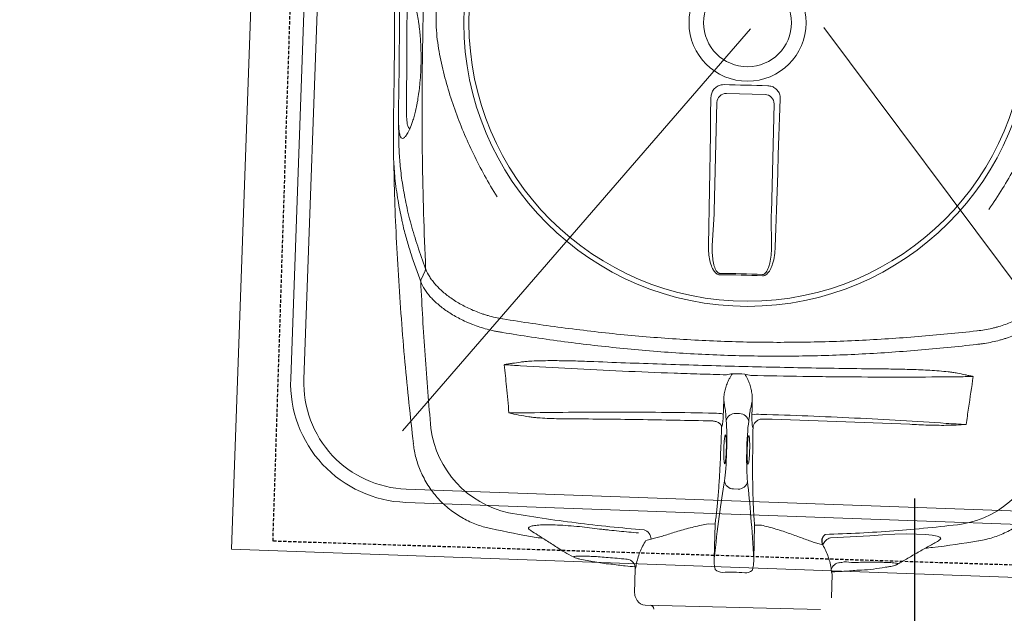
# Model space of a CAD drawing. Header units: millimetres. Extents: x 297264 to 416219, y -77299 to -23696.
# Tile 49 of 187: x 304484 to 304855, y -26609 to -26385. Entities that reach past the tile are written whole.
import ezdxf

# ---------------------------------------------------------------- set-up
doc = ezdxf.new("R2010")
doc.units = ezdxf.units.MM
doc.header["$LTSCALE"] = 2.5
doc.linetypes.add('11aa1PB-bd$0$11aa1PB-af$0$TRATTEGGIATA', pattern=[0.75, 0.5, -0.25])
for name, color, linetype, lineweight in [('CKD Equipments', 252, 'Continuous', 0), ('ELEVATION 4', 157, 'Continuous', 9), ('HATCH LIGHT', 250, 'Continuous', 0), ('K Equipment', 30, 'Continuous', 9)]:
    doc.layers.add(name, color=color, linetype=linetype, lineweight=lineweight)
doc.layers.add('FAINTEQUIP', color=253, linetype='Continuous')
doc.layers.add('TEXT50', color=7, linetype='Continuous')
doc.styles.get("Standard").update_dxf_attribs({"font": 'GOTHIC.TTF'})
doc.dimstyles.new('AJKD_30', dxfattribs={"dimscale": 30, "dimtxt": 2, "dimasz": 1, "dimexe": 0.8, "dimexo": 0.8, "dimgap": 0.5, "dimtad": 1, "dimdec": 0, "dimzin": 0, "dimdsep": 46, "dimtxsty": 'Standard', "dimblk": 'ARCHTICK', "dimcen": 0.125, "dimclrd": 251, "dimclre": 251, "dimclrt": 42, "dimadec": 0, "dimazin": 0, "dimtfac": 1, "dimtdec": 0, "dimtix": 1, "dimtmove": 0, "dimatfit": 3, "dimfxl": 1, "dimtolj": 1, "dimtzin": 0, "dimarcsym": 1})

# ---------------------------------------------------------------- blocks, each defined once
blk = doc.blocks.new('H-WASH')
at = {"layer": 'CKD Equipments', "color": 4}
for p, q in [((-20, 0), (-20, -40)), ((1.603, -19.539), (14.288, -35.313)), ((-1.154, -19.688), (-13.719, -35.313)), ((-20, -40), (20, -40))]:
    blk.add_line(p, q, dxfattribs=at)
for points in [[(-13.5, -38), (13.5, -38, 0.414214), (18, -33.5), (18, -16.5, 0.414214), (13.5, -12), (-13.5, -12, 0.414214), (-18, -16.5), (-18, -33.5, 0.414214)], [(-13.5, -37.5), (13.5, -37.5, 0.414214), (17.5, -33.5), (17.5, -16.5, 0.414214), (13.5, -12.5), (-13.5, -12.5, 0.414214), (-17.5, -16.5), (-17.5, -33.5, 0.414214)]]:
    blk.add_lwpolyline(points, format="xyb", close=True, dxfattribs=at)
blk = doc.blocks.new('_ArchTick')
at = {"color": 0, "linetype": 'ByBlock', "const_width": 0.15}
blk.add_lwpolyline([(-0.5, -0.5), (0.5, 0.5)], dxfattribs=at)
blk = doc.blocks.new('G$C62143A14')
at = {"linetype": 'Continuous', "lineweight": 0}
for p, q in [((166.18, 199.09), (180.76, 199.25)), ((163.17, 154.51), (162.73, 195.56)), ((184.29, 195.79), (184.73, 154.75)), ((162.89, 141.56), (163.17, 153.37)), ((184.76, 153.6), (185.3, 141.8)), ((263.88, 107.91), (263.87, 107.91)), ((85.06, 105.98), (85.05, 105.99)), ((174.02, 78.58), (175.51, 78.6)), ((169.06, 73.73), (168.91, 73.48)), ((180.74, 73.61), (180.59, 73.86)), ((53.02, 62.85), (53.02, 62.86)), ((170.72, 59.96), (170.71, 59.95)), ((174.2, 50.13), (175.95, 50.15)), ((165.22, 36.62), (167.76, 36.65)), ((167.76, 36.65), (167.91, 23.62)), ((182.67, 36.81), (185.22, 36.83)), ((182.81, 23.78), (182.67, 36.81)), ((226.17, 34.33), (211.46, 33.05)), ((252.18, 33.41), (252.18, 33.41)), ((267.17, 33.94), (267.17, 33.94)), ((83.35, 31.96), (83.35, 31.96)), ((143.85, 30.09), (141.96, 29.54)), ((208.63, 30.26), (206.72, 30.77)), ((232.42, 22.7), (233.43, 22.86)), ((232.63, 22.72), (233.05, 22.8)), ((233.43, 22.86), (233.69, 22.92)), ((237.04, 24.06), (236.98, 23.98)), ((117.32, 21.61), (117.06, 21.67)), ((117.32, 21.61), (120.74, 21.13)), ((135.1, 22.21), (134.69, 22.24)), ((138.31, 18.59), (138.41, 9.59)), ((212.61, 10.39), (212.51, 19.39)), ((138.93, 7.79), (139.52, 6.83)), ((208.57, 5.87), (142.54, 5.16))]:
    blk.add_line(p, q, dxfattribs=at)
at = {"linetype": 'Continuous', "lineweight": 0, "flags": 128}
for points in [[(165.21, 202.39), (167.27, 202.41), (169.32, 202.43), (171.38, 202.45), (173.44, 202.47), (175.49, 202.49), (177.55, 202.52), (179.61, 202.54), (181.66, 202.57)], [(161.51, 141.67), (161.39, 148.62), (161.27, 155.58), (161.14, 162.54), (161, 169.51), (160.86, 176.48), (160.72, 183.45), (160.56, 190.43), (160.41, 197.41)], [(186.57, 197.69), (186.57, 190.71), (186.56, 183.73), (186.57, 176.75), (186.58, 169.78), (186.59, 162.81), (186.61, 155.85), (186.64, 148.89), (186.67, 141.94)], [(55.17, 128.13), (54.46, 126.47), (53.76, 124.81)], [(252.17, 33.43), (252.43, 33.58), (252.93, 34.19), (252.63, 34.72), (251.55, 35.13), (249.67, 35.42), (247.1, 35.59), (243.8, 35.62), (239.98, 35.51), (235.58, 35.25), (231.03, 34.86), (226.17, 34.33), (226.17, 34.33), (226.17, 34.33)]]:
    blk.add_lwpolyline(points, dxfattribs=at)
at = {"linetype": 'Continuous', "lineweight": 0}
for radius in [106.93, 105, 22.05, 16.56]:
    blk.add_circle((173.18, 226), radius, dxfattribs=at)
for centre, radius, start, end in [((166.26, 195.57), 3.53, 91.3072, 180.1404), ((180.76, 195.72), 3.53, 1.0921, 89.9252), ((178.06, -227.41), 358.79, 89.3354, 91.8971), ((178.06, -227.34), 358.19, 89.3355, 91.897), ((54.09, 128.97), 1.21, 326.4595, 358.5784), ((267.68, 94.22), 5.1, 162.25, 162.5727), ((166.77, 65.44), 13.03, 78.4354, 93.3892), ((173.91, 75.19), 3.4, 88.0138, 169.0513), ((175.71, 75.21), 3.4, 12.1812, 93.2187), ((183.05, 65.63), 13.01, 87.8393, 102.8138), ((252.96, 76.9), 37.74, 281.6875, 351.5567), ((96.63, 75.22), 37.74, 189.6762, 259.5445), ((174.1, 53.58), 3.45, 188.5333, 271.7692), ((175.98, 53.6), 3.45, 269.4632, 352.6991), ((140.24, 29.98), 3.62, 1.801, 76.4249), ((212.72, 28.94), 4.3, 107.038, 162.1316), ((215.53, 20.35), 3.47, 94.0507, 168.164), ((134.87, 18.77), 3.44, 356.8942, 86.3044), ((171.26, 23.04), 4.5, 231.4199, 269.6002), ((179.47, 23.13), 4.5, 271.6322, 309.8125), ((141.91, 9.63), 3.5, 180.6162, 211.58), ((142.5, 8.66), 3.5, 211.58, 270.6162), ((144.42, 3.78), 1.4, 0.6162, 90.6162)]:
    blk.add_arc(centre, radius, start, end, dxfattribs=at)
for centre, major_axis, ratio, start_param, end_param in [((162.86, 155.12), (0.09, -3.5), 0.086139, 1.045879, 1.394945), ((185.03, 155.36), (-0.02, -3.5), 0.086139, 4.88824, 5.237306), ((169.75, 70.56), (0.11, -10.5), 0.087489, 2.411328, 2.834153), ((174.44, 139.98), (0.89, -82.6), 0.087489, 5.55292, 5.600646), ((173.78, 139.97), (0.89, -82.6), 0.087489, 0.682539, 0.730265), ((179.96, 70.67), (0.11, -10.5), 0.087489, 3.449035, 3.871858), ((169.91, 64.96), (0.15, -14), 0.087489, 0.555229, 2.459054), ((179.92, 65.07), (0.15, -14), 0.087489, 3.824132, 5.727956), ((179.91, -88.67), (1.8, -166.89), 0.087489, 3.696821, 3.973461), ((173.23, -88.74), (1.8, -166.89), 0.087489, 2.309725, 2.586364)]:
    blk.add_ellipse(centre, major_axis=major_axis, ratio=ratio, start_param=start_param, end_param=end_param, dxfattribs=at)
for points, knots in [([(45.6, 147.31), (45.02, 149.63), (44.08, 153.42), (43.14, 158.58), (42.52, 162.49), (42.07, 166.08), (41.78, 169.32), (41.57, 172.51), (41.43, 175.54), (41.32, 178.54), (41.24, 181.43), (41.18, 184.13), (41.11, 187.04), (41.05, 190.57), (40.96, 194.84), (40.86, 199.86), (40.72, 205.12), (40.58, 210.4), (40.42, 215.41), (40.27, 220), (40.12, 224.07), (39.98, 227.69), (39.87, 230.87), (39.8, 233.7), (39.73, 239.01), (39.98, 246.66), (40.84, 255.43), (41.86, 262.6), (42.9, 268.77), (44.25, 275.81), (46, 283.98), (47.78, 291.81), (49.04, 297.24), (49.57, 299.48)], [0, 0, 0, 0, 0.0593635, 0.0971043, 0.1348438, 0.1667324, 0.198607, 0.2201848, 0.2417788, 0.2633349, 0.278122, 0.2929063, 0.3080418, 0.3231723, 0.3441056, 0.3655953, 0.3864814, 0.4080077, 0.4295299, 0.4486306, 0.4683357, 0.4884205, 0.5086324, 0.5289688, 0.5492243, 0.6333183, 0.7152132, 0.756242, 0.7972696, 0.8516973, 0.906117, 0.9611972, 1, 1, 1, 1]), ([(55.29, 128.94), (54.17, 142.82), (53.27, 156.72), (51.87, 184.59), (51.39, 198.55), (50.98, 219.52), (50.9, 226.52), (50.84, 240.51), (50.86, 247.5), (51.08, 268.46), (51.45, 282.4), (52.02, 296.33)], [0, 0, 0, 0, 0.25, 0.25, 0.5, 0.5, 0.625, 0.625, 0.75, 0.75, 1, 1, 1, 1]), ([(265.16, 295.03), (266.9, 292.42), (268.56, 289.8), (271.72, 284.5), (273.22, 281.83), (276.08, 276.42), (277.43, 273.7), (279.98, 268.18), (281.17, 265.39), (283.41, 259.74), (284.44, 256.91), (285.85, 252.62), (286.3, 251.18), (287.14, 248.29), (287.54, 246.84), (288.29, 243.91), (288.64, 242.44), (289.27, 239.47), (289.55, 237.97), (290.02, 234.96), (290.22, 233.44), (290.43, 231.13), (290.49, 230.35), (290.55, 229.19), (290.56, 228.8), (290.59, 228.01), (290.6, 227.62), (290.62, 225.65), (290.56, 224.09), (290.35, 221.02), (290.18, 219.49), (289.77, 216.47), (289.52, 214.97), (288.95, 211.99), (288.63, 210.51), (287.95, 207.58), (287.58, 206.12), (286.8, 203.23), (286.38, 201.79), (285.07, 197.5), (284.11, 194.66), (280.98, 186.21), (278.56, 180.65), (274.42, 172.38), (272.96, 169.66), (269.9, 164.27), (268.3, 161.61), (266.62, 158.98)], [0, 0, 0, 0, 0.0625, 0.0625, 0.125, 0.125, 0.1875, 0.1875, 0.25, 0.25, 0.3125, 0.3125, 0.34375, 0.34375, 0.375, 0.375, 0.40625, 0.40625, 0.4375, 0.4375, 0.46875, 0.46875, 0.484375, 0.484375, 0.492188, 0.492188, 0.5, 0.5, 0.53125, 0.53125, 0.5625, 0.5625, 0.59375, 0.59375, 0.625, 0.625, 0.65625, 0.65625, 0.6875, 0.6875, 0.75, 0.75, 0.875, 0.875, 0.9375, 0.9375, 1, 1, 1, 1]), ([(81.21, 156.98), (79.47, 159.59), (77.81, 162.21), (74.65, 167.51), (73.14, 170.18), (70.29, 175.58), (68.94, 178.31), (66.39, 183.83), (65.2, 186.62), (62.96, 192.26), (61.93, 195.1), (60.52, 199.39), (60.07, 200.83), (59.22, 203.72), (58.82, 205.17), (58.08, 208.1), (57.73, 209.57), (57.1, 212.54), (56.82, 214.04), (56.34, 217.05), (56.15, 218.57), (55.94, 220.88), (55.88, 221.66), (55.82, 222.82), (55.8, 223.21), (55.78, 224), (55.77, 224.39), (55.75, 226.36), (55.8, 227.92), (56.02, 230.99), (56.19, 232.52), (56.6, 235.54), (56.85, 237.04), (57.42, 240.02), (57.73, 241.5), (58.42, 244.43), (58.79, 245.89), (59.57, 248.78), (59.98, 250.22), (61.29, 254.51), (62.26, 257.35), (65.39, 265.8), (67.81, 271.36), (71.95, 279.63), (73.4, 282.35), (76.46, 287.74), (78.07, 290.4), (79.75, 293.03)], [0, 0, 0, 0, 0.0625, 0.0625, 0.125, 0.125, 0.1875, 0.1875, 0.25, 0.25, 0.3125, 0.3125, 0.34375, 0.34375, 0.375, 0.375, 0.40625, 0.40625, 0.4375, 0.4375, 0.46875, 0.46875, 0.484375, 0.484375, 0.492187, 0.492187, 0.5, 0.5, 0.53125, 0.53125, 0.5625, 0.5625, 0.59375, 0.59375, 0.625, 0.625, 0.65625, 0.65625, 0.6875, 0.6875, 0.75, 0.75, 0.875, 0.875, 0.9375, 0.9375, 1, 1, 1, 1]), ([(42.51, 207.1), (42.47, 208.53), (42.43, 209.94), (42.38, 211.68), (42.37, 212.02), (42.35, 212.71), (42.34, 213.05), (42.31, 214.05), (42.29, 214.71), (42.25, 215.99), (42.23, 216.62), (42.2, 217.54), (42.19, 217.85), (42.17, 218.45), (42.16, 218.74), (42.12, 220.18), (42.08, 221.26), (42.04, 222.76), (42.02, 223.24), (41.99, 224.18), (41.98, 224.63), (41.95, 225.92), (41.93, 226.71), (41.91, 228.15), (41.9, 228.82), (41.9, 229.73), (41.9, 230.03), (41.91, 230.59), (41.91, 230.86), (41.94, 232.14), (41.98, 232.98), (42.12, 234.36), (42.22, 234.91), (42.39, 235.55), (42.46, 235.73), (42.56, 235.96), (42.6, 236.03), (42.68, 236.16), (42.72, 236.22), (42.93, 236.46), (43.12, 236.55), (43.54, 236.51), (43.78, 236.38), (44.29, 235.92), (44.57, 235.59), (45.17, 234.68), (45.49, 234.11), (45.93, 233.22), (46.01, 233.03), (46.19, 232.64), (46.28, 232.43), (46.55, 231.79), (46.73, 231.32), (47.11, 230.3), (47.3, 229.74), (47.69, 228.53), (47.89, 227.87), (48.28, 226.45), (48.47, 225.69), (48.86, 224.02), (49.05, 223.12), (49.33, 221.64), (49.42, 221.13), (49.59, 220.08), (49.68, 219.53), (49.84, 218.41), (49.92, 217.83), (50.04, 216.92), (50.07, 216.61), (50.15, 215.99), (50.18, 215.67), (50.35, 214.08), (50.46, 212.76), (50.59, 210.72), (50.63, 210.02), (50.68, 208.96), (50.7, 208.61), (50.72, 207.9), (50.73, 207.54), (50.76, 206.48), (50.77, 205.78), (50.78, 204.72), (50.78, 204.37), (50.78, 203.67), (50.77, 203.32), (50.75, 201.59), (50.71, 200.26), (50.62, 198.67), (50.6, 198.36), (50.56, 197.73), (50.54, 197.42), (50.47, 196.51), (50.42, 195.92), (50.26, 194.23), (50.14, 193.18), (49.94, 191.7), (49.87, 191.23), (49.73, 190.31), (49.65, 189.88), (49.43, 188.62), (49.27, 187.85), (48.95, 186.43), (48.79, 185.78), (48.55, 184.87), (48.46, 184.58), (48.3, 184.02), (48.22, 183.75), (47.82, 182.47), (47.5, 181.62), (46.89, 180.21), (46.6, 179.63), (46.18, 178.94), (46.04, 178.74), (45.78, 178.39), (45.65, 178.25), (45.28, 177.9), (45.05, 177.77), (44.63, 177.73), (44.44, 177.82), (44.09, 178.2), (43.94, 178.5), (43.73, 179.13), (43.66, 179.37), (43.57, 179.79), (43.54, 179.94), (43.48, 180.25), (43.46, 180.41), (43.32, 181.28), (43.24, 182.12), (43.14, 183.4), (43.12, 183.66), (43.09, 184.22), (43.07, 184.52), (43.03, 185.44), (43, 186.1), (42.95, 187.54), (42.93, 188.32), (42.89, 189.61), (42.88, 190.05), (42.86, 190.98), (42.85, 191.47), (42.82, 192.99), (42.79, 194.06), (42.76, 195.79), (42.75, 196.38), (42.73, 197.3), (42.72, 197.62), (42.71, 198.25), (42.7, 198.57), (42.67, 200.18), (42.64, 201.5), (42.6, 203.56), (42.58, 204.26), (42.54, 205.68), (42.53, 206.39), (42.51, 207.1)], [0, 0, 0, 0, 0.015625, 0.015625, 0.019531, 0.019531, 0.023438, 0.023438, 0.03125, 0.03125, 0.039063, 0.039063, 0.042969, 0.042969, 0.046875, 0.046875, 0.0625, 0.0625, 0.070313, 0.070313, 0.078125, 0.078125, 0.09375, 0.09375, 0.109375, 0.109375, 0.117188, 0.117188, 0.125, 0.125, 0.15625, 0.15625, 0.1875, 0.1875, 0.203125, 0.203125, 0.210938, 0.210938, 0.21875, 0.21875, 0.25, 0.25, 0.28125, 0.28125, 0.3125, 0.3125, 0.34375, 0.34375, 0.351563, 0.351563, 0.359375, 0.359375, 0.375, 0.375, 0.390625, 0.390625, 0.40625, 0.40625, 0.421875, 0.421875, 0.4375, 0.4375, 0.445313, 0.445313, 0.453125, 0.453125, 0.460938, 0.460938, 0.464844, 0.464844, 0.46875, 0.46875, 0.484375, 0.484375, 0.492188, 0.492188, 0.496094, 0.496094, 0.5, 0.5, 0.507813, 0.507813, 0.511719, 0.511719, 0.515625, 0.515625, 0.53125, 0.53125, 0.535156, 0.535156, 0.539063, 0.539063, 0.546875, 0.546875, 0.5625, 0.5625, 0.570313, 0.570313, 0.578125, 0.578125, 0.59375, 0.59375, 0.609375, 0.609375, 0.617188, 0.617188, 0.625, 0.625, 0.65625, 0.65625, 0.6875, 0.6875, 0.703125, 0.703125, 0.71875, 0.71875, 0.75, 0.75, 0.78125, 0.78125, 0.8125, 0.8125, 0.828125, 0.828125, 0.835938, 0.835938, 0.84375, 0.84375, 0.875, 0.875, 0.882812, 0.882812, 0.890625, 0.890625, 0.90625, 0.90625, 0.921875, 0.921875, 0.929687, 0.929687, 0.9375, 0.9375, 0.953125, 0.953125, 0.960937, 0.960937, 0.964844, 0.964844, 0.96875, 0.96875, 0.984375, 0.984375, 0.992187, 0.992187, 1, 1, 1, 1]), ([(46.04, 232.96), (45.93, 232.9), (45.82, 232.85), (45.71, 232.79), (45.71, 232.79), (45.71, 232.79), (45.71, 232.79), (45.67, 232.77), (45.51, 232.69), (45.3, 232.13), (45.07, 231.17), (44.91, 229.76), (44.83, 227.85), (44.82, 225.75), (44.86, 223.64), (44.91, 221.68), (44.99, 219.24), (45.09, 216.5), (45.19, 213.73), (45.27, 211.36), (45.34, 209.15), (45.38, 207.84), (45.4, 207.18)], [-0.090918, -0.090918, -0.090918, -0.090918, 0, 0, 0, 0, 0, 0, 0.026213, 0.13292, 0.239613, 0.348571, 0.457474, 0.569041, 0.626082, 0.683094, 0.752821, 0.824315, 0.874905, 0.926701, 0.963078, 1, 1, 1, 1]), ([(45.4, 207.18), (45.41, 206.59), (45.46, 205.05), (45.52, 202.55), (45.57, 200.53), (45.61, 198.49), (45.66, 196.45), (45.71, 194.08), (45.76, 192.07), (45.81, 190.38), (45.87, 188.87), (45.96, 187.09), (46.11, 185.27), (46.36, 183.45), (46.68, 182.18), (46.99, 181.84), (47.12, 181.69), (47.12, 181.69), (47.12, 181.69), (47.12, 181.69), (47.21, 181.59), (47.3, 181.49), (47.39, 181.39)], [0, 0, 0, 0, 0.032705, 0.086629, 0.142257, 0.153922, 0.215379, 0.27845, 0.333103, 0.387785, 0.444206, 0.500642, 0.614534, 0.729613, 0.886835, 1, 1, 1, 1, 1, 1, 1.078938, 1.078938, 1.078938, 1.078938]), ([(160.41, 197.41), (160.45, 197.96), (160.53, 199.07), (161.34, 200.56), (162.55, 201.68), (163.92, 202.29), (164.84, 202.36), (165.21, 202.39)], [0, 0, 0, 0, 0.214916, 0.429922, 0.642835, 0.854056, 1, 1, 1, 1]), ([(181.66, 202.57), (182.21, 202.52), (183.3, 202.43), (184.76, 201.61), (185.87, 200.4), (186.48, 199.02), (186.55, 198.08), (186.57, 197.69)], [0, 0, 0, 0, 0.21225, 0.424556, 0.635748, 0.847225, 1, 1, 1, 1]), ([(43.07, 184.68), (43.07, 184.53), (43.15, 182.23), (43.3, 180.03), (43.3, 180.03)], [0, 0, 0, 0, 0.065528, 1, 1, 1, 1]), ([(43.3, 180.03), (43.33, 179.79), (43.38, 177.87), (43.59, 174.53), (43.87, 171.14), (44.39, 166.79), (44.85, 163.44), (45.38, 160.95), (45.39, 160.92)], [0, 0, 0, 0, 0.1154515, 0.2827578, 0.4507086, 0.6182339, 0.994941, 1, 1, 1, 1]), ([(41.94, 167.57), (41.94, 167.57), (42.68, 152.71), (45.01, 126.11), (48.47, 94.08), (51.55, 73.04), (53.04, 62.85)], [0, 0, 0, 0, 0.128959, 0.425292, 0.721626, 1, 1, 1, 1]), ([(45.39, 160.92), (45.88, 158.49), (46.92, 153.33), (49.13, 145.42), (51.88, 137.43), (54.16, 131.77), (55.29, 128.94)], [0, 0, 0, 0, 0.2280042, 0.4853378, 0.7427349, 1, 1, 1, 1]), ([(53.63, 123.99), (52.87, 125.85), (51.36, 129.58), (49.35, 134.89), (47.59, 140.14), (46.3, 144.25), (45.74, 146.69), (45.6, 147.31)], [0, 0, 0, 0, 0.229832, 0.459678, 0.690029, 0.920378, 1, 1, 1, 1]), ([(166.2, 130.66), (165.97, 130.67), (165.51, 130.71), (164.73, 131.13), (163.72, 132.15), (162.75, 134.05), (162.01, 136.57), (161.61, 139.17), (161.54, 140.88), (161.51, 141.67)], [0, 0, 0, 0, 0.053674, 0.107072, 0.201461, 0.385823, 0.599668, 0.814062, 1, 1, 1, 1]), ([(162.89, 141.56), (162.9, 140.81), (162.94, 139.22), (163.22, 136.78), (163.72, 134.42), (164.38, 132.64), (165.1, 131.64), (165.63, 131.27), (165.97, 131.18), (166.14, 131.19), (166.18, 131.19)], [0, 0, 0, 0, 0.19611, 0.418032, 0.642122, 0.825582, 0.912375, 0.957312, 0.988402, 1, 1, 1, 1]), ([(186.67, 141.94), (186.64, 140.85), (186.59, 138.68), (186.07, 135.91), (185.29, 133.61), (184.49, 132.14), (183.53, 131.22), (182.83, 130.87), (182.37, 130.84), (182.21, 130.83)], [0, 0, 0, 0, 0.2549733, 0.5094959, 0.6555036, 0.8234143, 0.8930287, 0.9633452, 1, 1, 1, 1]), ([(182.22, 131.36), (182.34, 131.37), (182.63, 131.39), (182.93, 131.57), (183.29, 131.88), (183.87, 132.62), (184.4, 133.98), (184.93, 136.14), (185.27, 138.73), (185.29, 140.77), (185.3, 141.8)], [0, 0, 0, 0, 0.028874, 0.074198, 0.087541, 0.150828, 0.315881, 0.465459, 0.731192, 1, 1, 1, 1]), ([(263.89, 113.03), (265.76, 113.31), (267.57, 113.69), (269.77, 114.29), (270.21, 114.41), (271.07, 114.67), (271.5, 114.81), (272.77, 115.23), (273.6, 115.53), (276.01, 116.48), (277.52, 117.17), (279.68, 118.29), (280.38, 118.68), (281.74, 119.48), (282.4, 119.89), (284.29, 121.16), (285.45, 122.03), (287.56, 123.81), (288.51, 124.72), (289.57, 125.89), (289.78, 126.12), (290.17, 126.59), (290.36, 126.83), (290.92, 127.53), (291.25, 128), (292.18, 129.42), (292.68, 130.37), (293.07, 131.33)], [0, 0, 0, 0, 0.125, 0.125, 0.15625, 0.15625, 0.1875, 0.1875, 0.25, 0.25, 0.375, 0.375, 0.4375, 0.4375, 0.5, 0.5, 0.625, 0.625, 0.75, 0.75, 0.78125, 0.78125, 0.8125, 0.8125, 0.875, 0.875, 1, 1, 1, 1]), ([(55.17, 128.13), (55.17, 128.13), (55.17, 128.13), (55.17, 128.13), (55.17, 128.13), (55.17, 128.13), (55.17, 128.13), (55.14, 128.19), (55.12, 128.24), (55.09, 128.3)], [-0.00000006, -0.00000006, -0.00000006, -0.00000006, 0, 0, 0, 0.0000002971, 0.0000002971, 0.0000002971, 0.0005047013, 0.0005047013, 0.0005047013, 0.0005047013]), ([(55.37, 128.77), (55.77, 127.82), (56.29, 126.88), (57.25, 125.49), (57.6, 125.02), (58.16, 124.33), (58.36, 124.1), (58.77, 123.64), (58.98, 123.41), (60.06, 122.26), (61.03, 121.37), (63.18, 119.63), (64.35, 118.79), (66.28, 117.57), (66.95, 117.17), (68.32, 116.4), (69.03, 116.03), (71.21, 114.95), (72.74, 114.29), (75.17, 113.4), (76, 113.12), (77.28, 112.72), (77.71, 112.59), (78.58, 112.35), (79.02, 112.24), (81.23, 111.69), (83.05, 111.34), (84.93, 111.1)], [0, 0, 0, 0, 0.125, 0.125, 0.1875, 0.1875, 0.21875, 0.21875, 0.25, 0.25, 0.375, 0.375, 0.5, 0.5, 0.5625, 0.5625, 0.625, 0.625, 0.75, 0.75, 0.8125, 0.8125, 0.84375, 0.84375, 0.875, 0.875, 1, 1, 1, 1]), ([(294.91, 126.6), (294.71, 126.11), (294.48, 125.62), (293.95, 124.63), (293.66, 124.14), (292.68, 122.67), (291.91, 121.71), (290.13, 119.81), (289.12, 118.87), (287.43, 117.49), (286.84, 117.04), (285.59, 116.14), (284.95, 115.7), (282.92, 114.4), (281.48, 113.59), (278.41, 112.07), (276.78, 111.36), (274.62, 110.55), (274.18, 110.4), (273.3, 110.09), (272.85, 109.95), (271.5, 109.53), (270.59, 109.27), (268.73, 108.8), (267.78, 108.58), (266.34, 108.3), (265.85, 108.21), (265.11, 108.09), (264.87, 108.05), (264.37, 107.98), (264.13, 107.94), (263.88, 107.91)], [0, 0, 0, 0, 0.0625, 0.0625, 0.125, 0.125, 0.25, 0.25, 0.375, 0.375, 0.4375, 0.4375, 0.5, 0.5, 0.625, 0.625, 0.75, 0.75, 0.78125, 0.78125, 0.8125, 0.8125, 0.875, 0.875, 0.9375, 0.9375, 0.96875, 0.96875, 0.984375, 0.984375, 1, 1, 1, 1]), ([(53.63, 124.01), (53.62, 124.03), (53.61, 124.06), (53.6, 124.13), (53.6, 124.17), (53.6, 124.28), (53.61, 124.35), (53.64, 124.55), (53.69, 124.69), (53.76, 124.81)], [0, 0, 0, 0, 0.125, 0.125, 0.25, 0.25, 0.5, 0.5, 1, 1, 1, 1]), ([(85.05, 105.99), (84.8, 106.01), (84.55, 106.05), (84.06, 106.11), (83.81, 106.14), (83.07, 106.25), (82.58, 106.33), (81.12, 106.58), (80.17, 106.77), (77.36, 107.42), (75.56, 107.94), (73.39, 108.7), (72.96, 108.85), (72.11, 109.17), (71.69, 109.34), (70.45, 109.84), (69.65, 110.2), (67.32, 111.29), (65.86, 112.08), (63.81, 113.33), (63.15, 113.75), (61.9, 114.61), (61.3, 115.05), (59.59, 116.39), (58.56, 117.31), (57.41, 118.48), (57.19, 118.72), (56.76, 119.19), (56.55, 119.43), (55.96, 120.15), (55.59, 120.62), (54.58, 122.06), (54.04, 123.03), (53.63, 124.01)], [0, 0, 0, 0, 0.015625, 0.015625, 0.03125, 0.03125, 0.0625, 0.0625, 0.125, 0.125, 0.25, 0.25, 0.28125, 0.28125, 0.3125, 0.3125, 0.375, 0.375, 0.5, 0.5, 0.5625, 0.5625, 0.625, 0.625, 0.75, 0.75, 0.78125, 0.78125, 0.8125, 0.8125, 0.875, 0.875, 1, 1, 1, 1]), ([(59.43, 68.88), (58.27, 78.02), (57.21, 87.19), (55.28, 105.56), (54.41, 114.77), (53.63, 123.99)], [0, 0, 0, 0, 0.5, 0.5, 1, 1, 1, 1]), ([(85.06, 111.09), (92.41, 110.17), (99.79, 109.34), (114.61, 107.92), (122.05, 107.33), (136.99, 106.39), (144.47, 106.05), (159.47, 105.64), (166.98, 105.58), (181.99, 105.74), (189.5, 105.97), (204.48, 106.69), (211.94, 107.19), (223.12, 108.14), (226.83, 108.48), (234.27, 109.24), (237.97, 109.64), (249.07, 110.95), (256.43, 111.93), (263.76, 113.01)], [0, 0, 0, 0, 0.125, 0.125, 0.25, 0.25, 0.375, 0.375, 0.5, 0.5, 0.625, 0.625, 0.75, 0.75, 0.8125, 0.8125, 0.875, 0.875, 1, 1, 1, 1]), ([(263.87, 107.91), (256.54, 106.81), (249.17, 105.82), (238.07, 104.49), (234.37, 104.07), (226.94, 103.31), (223.21, 102.95), (212.02, 101.99), (204.54, 101.48), (189.56, 100.75), (182.06, 100.52), (167.03, 100.36), (159.51, 100.42), (144.51, 100.84), (137.03, 101.19), (125.83, 101.91), (122.1, 102.18), (114.65, 102.79), (110.93, 103.12), (99.8, 104.21), (92.42, 105.05), (85.06, 105.98)], [0, 0, 0, 0, 0.125, 0.125, 0.1875, 0.1875, 0.25, 0.25, 0.375, 0.375, 0.5, 0.5, 0.625, 0.625, 0.75, 0.75, 0.8125, 0.8125, 0.875, 0.875, 1, 1, 1, 1]), ([(119.9, 96.23), (128.99, 96.19), (138.1, 96.19), (156.34, 96.25), (165.47, 96.31), (179.17, 96.46), (183.74, 96.51), (192.87, 96.65), (197.43, 96.72), (211.1, 96.97), (220.2, 97.17), (229.28, 97.41)], [0, 0, 0, 0, 0.25, 0.25, 0.5, 0.5, 0.625, 0.625, 0.75, 0.75, 1, 1, 1, 1]), ([(229.28, 97.41), (231.6, 97.47), (233.91, 97.52), (238.54, 97.58), (240.85, 97.59), (245.47, 97.55), (247.78, 97.51), (251.23, 97.35), (252.38, 97.29), (254.1, 97.15), (254.68, 97.1), (255.82, 96.97), (256.39, 96.9), (256.96, 96.81)], [0, 0, 0, 0, 0.25, 0.25, 0.5, 0.5, 0.75, 0.75, 0.875, 0.875, 0.9375, 0.9375, 1, 1, 1, 1]), ([(256.96, 96.81), (257.94, 96.66), (258.92, 96.49), (260.38, 96.24), (260.87, 96.15), (261.6, 96.02), (261.85, 95.98), (262.21, 95.91), (262.34, 95.89), (262.52, 95.85), (262.58, 95.84), (262.7, 95.81), (262.76, 95.8), (262.82, 95.78)], [0, 0, 0, 0, 0.5, 0.5, 0.75, 0.75, 0.875, 0.875, 0.9375, 0.9375, 0.96875, 0.96875, 1, 1, 1, 1]), ([(86.37, 93.88), (86.33, 93.86), (86.29, 93.85), (86.24, 93.84), (86.24, 93.83), (86.23, 93.83), (86.22, 93.83)], [0, 0, 0, 0, 0.0001941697, 0.0001941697, 0.0001941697, 0.0002311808, 0.0002311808, 0.0002311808, 0.0002311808]), ([(86.37, 93.88), (86.43, 93.9), (86.49, 93.91), (86.61, 93.94), (86.67, 93.96), (86.86, 94), (86.98, 94.02), (87.34, 94.1), (87.59, 94.15), (88.32, 94.3), (88.81, 94.39), (90.28, 94.68), (91.26, 94.86), (92.25, 95.04)], [0, 0, 0, 0, 0.03125, 0.03125, 0.0625, 0.0625, 0.125, 0.125, 0.25, 0.25, 0.5, 0.5, 1, 1, 1, 1]), ([(92.25, 95.04), (92.81, 95.14), (93.38, 95.23), (94.53, 95.38), (95.1, 95.44), (96.81, 95.62), (97.96, 95.71), (101.41, 95.93), (103.71, 96.03), (108.32, 96.16), (110.63, 96.2), (115.26, 96.24), (117.58, 96.24), (119.9, 96.23)], [0, 0, 0, 0, 0.0625, 0.0625, 0.125, 0.125, 0.25, 0.25, 0.5, 0.5, 0.75, 0.75, 1, 1, 1, 1]), ([(170, 93.07), (166.71, 93.04), (163.43, 93.02), (156.86, 92.99), (153.58, 92.98), (143.76, 92.97), (137.25, 93), (117.82, 93.15), (105, 93.36), (92.31, 93.68)], [0, 0, 0, 0, 0.125, 0.125, 0.25, 0.25, 0.5, 0.5, 1, 1, 1, 1]), ([(171.15, 91.57), (171.34, 91.9), (171.52, 92.23), (171.87, 92.9), (172.05, 93.23), (172.23, 93.56)], [0, 0, 0, 0, 0.5, 0.5, 1, 1, 1, 1]), ([(178.1, 91.64), (177.92, 91.97), (177.73, 92.3), (177.36, 92.95), (177.17, 93.28), (176.99, 93.61)], [0, 0, 0, 0, 0.5, 0.5, 1, 1, 1, 1]), ([(256.93, 95.45), (244.25, 94.86), (231.42, 94.38), (215.18, 93.9), (211.92, 93.81), (205.4, 93.64), (202.13, 93.57), (192.33, 93.36), (185.79, 93.25), (179.23, 93.17)], [0, 0, 0, 0, 0.5, 0.5, 0.625, 0.625, 0.75, 0.75, 1, 1, 1, 1]), ([(262.81, 95.75), (262.86, 95.75), (262.9, 95.74), (262.95, 95.73), (262.96, 95.73), (262.97, 95.73), (262.97, 95.73)], [0, 0, 0, 0, 0.0002027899, 0.0002027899, 0.0002027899, 0.000241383, 0.000241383, 0.000241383, 0.000241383]), ([(262.82, 95.78), (262.86, 95.76), (262.91, 95.75), (262.95, 95.74), (262.96, 95.73), (262.97, 95.73), (262.97, 95.73)], [0, 0, 0, 0, 0.0002012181, 0.0002012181, 0.0002012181, 0.0002381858, 0.0002381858, 0.0002381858, 0.0002381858]), ([(171.15, 91.57), (170.99, 91.27), (170.85, 90.97), (170.6, 90.35), (170.48, 90.04), (170.16, 89.1), (169.97, 88.46), (169.66, 87.18), (169.54, 86.53), (169.37, 85.23), (169.33, 84.57), (169.35, 83.91)], [0, 0, 0, 0, 0.125, 0.125, 0.25, 0.25, 0.5, 0.5, 0.75, 0.75, 1, 1, 1, 1]), ([(180.07, 84.02), (180.08, 84.68), (180.02, 85.34), (179.83, 86.64), (179.69, 87.28), (179.35, 88.56), (179.16, 89.19), (178.81, 90.13), (178.69, 90.44), (178.42, 91.05), (178.27, 91.35), (178.1, 91.64)], [0, 0, 0, 0, 0.25, 0.25, 0.5, 0.5, 0.75, 0.75, 0.875, 0.875, 1, 1, 1, 1]), ([(169.92, 80.57), (169.82, 80.92), (169.72, 81.38), (169.58, 82.21), (169.53, 82.52), (169.44, 83.17), (169.4, 83.53), (169.35, 83.91)], [0, 0, 0, 0, 0.5, 0.5, 0.75, 0.75, 1, 1, 1, 1]), ([(180.07, 84.02), (180.03, 83.65), (180, 83.29), (179.92, 82.63), (179.88, 82.32), (179.76, 81.49), (179.67, 81.03), (179.58, 80.67)], [0, 0, 0, 0, 0.25, 0.25, 0.5, 0.5, 1, 1, 1, 1]), ([(96.1, 76.05), (101.78, 76.36), (107.49, 76.64), (119.01, 77.14), (124.81, 77.37), (136.49, 77.77), (142.37, 77.94), (154.17, 78.23), (160.07, 78.35), (166, 78.44)], [0, 0, 0, 0, 0.25, 0.25, 0.5, 0.5, 0.75, 0.75, 1, 1, 1, 1]), ([(169.38, 78.2), (169.38, 77.64), (169.37, 77.11), (169.34, 76.09), (169.32, 75.63), (169.26, 74.82), (169.23, 74.49), (169.15, 73.98), (169.1, 73.81), (169.06, 73.73)], [0, 0, 0, 0, 0.25, 0.25, 0.5, 0.5, 0.75, 0.75, 1, 1, 1, 1]), ([(180.59, 73.86), (180.54, 73.93), (180.49, 74.1), (180.4, 74.61), (180.35, 74.94), (180.28, 75.75), (180.25, 76.21), (180.2, 77.23), (180.18, 77.76), (180.17, 78.32)], [0, 0, 0, 0, 0.25, 0.25, 0.5, 0.5, 0.75, 0.75, 1, 1, 1, 1]), ([(183.54, 78.63), (189.46, 78.67), (195.37, 78.68), (207.15, 78.64), (213.04, 78.59), (224.74, 78.44), (230.55, 78.34), (242.08, 78.08), (247.81, 77.92), (253.48, 77.74)], [0, 0, 0, 0, 0.25, 0.25, 0.5, 0.5, 0.75, 0.75, 1, 1, 1, 1]), ([(110.02, 74.3), (107.71, 74.23), (105.4, 74.19), (101.95, 74.23), (100.79, 74.25), (99.07, 74.33), (98.49, 74.36), (97.34, 74.45), (96.77, 74.5), (96.19, 74.57)], [0, 0, 0, 0, 0.5, 0.5, 0.75, 0.75, 0.875, 0.875, 1, 1, 1, 1]), ([(165.28, 75.49), (160.66, 75.42), (156.04, 75.35), (146.8, 75.19), (142.19, 75.1), (128.37, 74.8), (119.18, 74.57), (110.02, 74.3)], [0, 0, 0, 0, 0.25, 0.25, 0.5, 0.5, 1, 1, 1, 1]), ([(165.48, 75.48), (165.71, 75.47), (165.93, 75.44), (166.36, 75.37), (166.58, 75.32), (166.98, 75.21), (167.17, 75.14), (167.54, 74.99), (167.7, 74.9), (168.01, 74.72), (168.15, 74.62), (168.39, 74.41), (168.5, 74.3), (168.67, 74.08), (168.74, 73.96), (168.82, 73.78), (168.85, 73.72), (168.88, 73.6), (168.9, 73.54), (168.91, 73.48)], [0, 0, 0, 0, 0.125, 0.125, 0.25, 0.25, 0.375, 0.375, 0.5, 0.5, 0.625, 0.625, 0.75, 0.75, 0.875, 0.875, 0.9375, 0.9375, 1, 1, 1, 1]), ([(184.01, 76.87), (183.78, 76.85), (183.56, 76.81), (183.13, 76.68), (182.92, 76.6), (182.53, 76.4), (182.34, 76.29), (181.99, 76.03), (181.83, 75.89), (181.54, 75.59), (181.41, 75.43), (181.18, 75.09), (181.09, 74.92), (180.93, 74.56), (180.87, 74.37), (180.8, 74.09), (180.78, 73.99), (180.75, 73.8), (180.75, 73.71), (180.74, 73.61)], [0, 0, 0, 0, 0.125, 0.125, 0.25, 0.25, 0.375, 0.375, 0.5, 0.5, 0.625, 0.625, 0.75, 0.75, 0.875, 0.875, 0.9375, 0.9375, 1, 1, 1, 1]), ([(239.78, 76.9), (242.06, 76.87), (244.32, 76.84), (247.72, 76.85), (248.85, 76.86), (251.11, 76.91), (252.24, 76.94), (253.37, 77)], [0, 0, 0, 0, 0.5, 0.5, 0.75, 0.75, 1, 1, 1, 1]), ([(170.03, 64.96), (170.03, 65.38), (170.03, 66.4), (170.07, 67.93), (170.16, 69.3), (170.29, 70.16), (170.43, 70.49), (170.51, 70.29), (170.53, 70.22)], [0, 0, 0, 0, 0.132098, 0.323567, 0.515414, 0.707812, 0.900839, 1, 1, 1, 1]), ([(170.53, 70.22), (170.56, 70.18), (170.64, 70.06), (170.77, 69.22), (170.89, 67.85), (170.96, 66.34), (170.99, 64.75), (170.98, 63.15), (170.92, 61.54), (170.82, 60.3), (170.72, 59.92), (170.68, 59.74)], [0, 0, 0, 0, 0.060949, 0.185979, 0.310678, 0.434944, 0.512561, 0.636279, 0.760031, 0.884003, 1, 1, 1, 1]), ([(178.86, 65.06), (178.85, 65.24), (178.85, 66.03), (178.86, 66.8), (178.88, 67.62), (178.9, 67.86), (178.91, 68.1)], [0, 0, 0, 0, 0.170805, 0.715603, 0.716948, 1, 1, 1, 1]), ([(178.91, 68.1), (178.93, 68.35), (178.96, 69.1), (179.06, 69.93), (179.21, 70.49), (179.32, 70.34), (179.37, 70.26)], [0, 0, 0, 0, 0.138475, 0.425595, 0.712972, 1, 1, 1, 1]), ([(179.37, 70.26), (179.42, 70.07), (179.53, 69.69), (179.66, 68.44), (179.75, 66.86), (179.79, 65.29), (179.79, 63.72), (179.76, 62.22), (179.67, 60.89), (179.58, 60.12), (179.52, 60.01), (179.51, 60)], [0, 0, 0, 0, 0.12873, 0.257, 0.385041, 0.513034, 0.593354, 0.721934, 0.850956, 0.980313, 1, 1, 1, 1]), ([(168.89, 63.67), (168.88, 62.02), (168.87, 59.26), (168.81, 55.52), (168.73, 52.37), (168.62, 49.31), (168.49, 46.4), (168.34, 43.67), (168.17, 41.14), (167.98, 38.76), (167.84, 37.35), (167.76, 36.65)], [0, 0, 0, 0, 0.155431, 0.25949, 0.363548, 0.470649, 0.57775, 0.681803, 0.785857, 0.892928, 1, 1, 1, 1]), ([(170.68, 59.74), (170.68, 59.72), (170.63, 59.47), (170.51, 59.52), (170.35, 59.99), (170.21, 61.08), (170.1, 62.6), (170.05, 63.98), (170.04, 64.77), (170.03, 64.96)], [0, 0, 0, 0, 0.0125521, 0.1986893, 0.3850478, 0.5712562, 0.7570178, 0.9421233, 1, 1, 1, 1]), ([(179.51, 60), (179.47, 59.87), (179.38, 59.61), (179.22, 59.93), (179.07, 60.79), (178.95, 62.14), (178.88, 63.64), (178.86, 64.65), (178.86, 65.06)], [0, 0, 0, 0, 0.154069, 0.335329, 0.515993, 0.696154, 0.875964, 1, 1, 1, 1]), ([(182.67, 36.81), (182.55, 37.86), (182.33, 39.6), (182.06, 42.44), (181.85, 45.05), (181.65, 47.86), (181.46, 50.83), (181.31, 53.9), (181.17, 57.09), (181.05, 60.39), (180.99, 62.66), (180.97, 63.8)], [0, 0, 0, 0, 0.1578809, 0.261641, 0.3654014, 0.4721602, 0.5789187, 0.6826798, 0.7864408, 0.8932205, 1, 1, 1, 1]), ([(267.18, 33.88), (267.25, 33.89), (268.2, 34.05), (270, 34.52), (272.58, 35.32), (275.08, 36.33), (277.52, 37.51), (279.94, 38.92), (282.31, 40.55), (284.6, 42.42), (286.71, 44.43), (288.63, 46.57), (290.36, 48.83), (291.9, 51.18), (293.24, 53.62), (294.38, 56.11), (295.32, 58.66), (296.06, 61.24), (296.57, 63.51), (296.75, 64.93), (296.82, 65.48)], [0, 0, 0, 0, 0.0043, 0.062427, 0.120682, 0.179038, 0.237474, 0.295974, 0.360442, 0.424188, 0.487097, 0.549223, 0.610606, 0.671276, 0.731251, 0.79054, 0.849146, 0.907063, 0.964275, 1, 1, 1, 1]), ([(53.02, 62.86), (53.14, 62.13), (53.4, 60.52), (54.04, 58.07), (54.88, 55.5), (55.92, 53), (57.17, 50.5), (58.66, 48.03), (60.38, 45.63), (62.27, 43.4), (64.29, 41.35), (66.44, 39.49), (68.7, 37.81), (71.05, 36.33), (73.48, 35.04), (75.96, 33.95), (78.49, 33.05), (80.95, 32.36), (82.58, 32.05), (83.34, 31.91)], [0, 0, 0, 0, 0.047522, 0.105774, 0.164129, 0.222565, 0.281067, 0.345588, 0.409388, 0.472348, 0.534521, 0.59595, 0.656664, 0.716682, 0.776014, 0.834663, 0.892623, 0.94988, 1, 1, 1, 1]), ([(141.09, 33.5), (136.79, 33.72), (128.2, 34.17), (115.35, 35.2), (102.53, 36.47), (94.03, 37.56), (89.78, 38.11)], [0, 0, 0, 0, 0.249503, 0.499005, 0.749503, 1, 1, 1, 1]), ([(260.61, 39.95), (256.39, 39.31), (247.95, 38.05), (235.18, 36.5), (222.34, 35.19), (213.72, 34.55), (209.42, 34.23)], [0, 0, 0, 0, 0.249503, 0.499006, 0.749503, 1, 1, 1, 1]), ([(124.33, 33.23), (124.33, 33.23), (123.07, 33.22), (120.51, 33.66), (116.51, 33.85), (112.39, 34.08), (108.39, 34.16), (104.84, 34.13), (101.9, 33.97), (99.62, 33.68), (98.11, 33.28), (97.48, 32.77), (97.56, 32.26), (98.19, 31.89), (98.42, 31.76)], [0, 0, 0, 0, 0.000001, 0.077483, 0.156444, 0.251386, 0.349178, 0.444652, 0.543049, 0.640373, 0.740767, 0.840327, 0.943106, 1, 1, 1, 1]), ([(165.22, 36.62), (164.35, 36.43), (162.5, 36.03), (159.79, 35.31), (157.08, 34.49), (154.48, 33.64), (152.02, 32.79), (149.73, 31.98), (147.6, 31.24), (145.61, 30.58), (144.44, 30.25), (143.85, 30.09)], [0, 0, 0, 0, 0.099727, 0.210626, 0.321535, 0.435425, 0.549315, 0.660296, 0.771268, 0.885644, 1, 1, 1, 1]), ([(206.72, 30.77), (206.15, 30.91), (205.01, 31.2), (203.04, 31.8), (200.88, 32.5), (198.55, 33.27), (196.09, 34.06), (193.5, 34.86), (190.75, 35.62), (187.98, 36.3), (186.1, 36.67), (185.22, 36.83)], [0, 0, 0, 0, 0.110862, 0.221742, 0.336208, 0.450686, 0.561628, 0.67257, 0.786427, 0.900273, 1, 1, 1, 1]), ([(247.32, 30.42), (248.21, 30.54), (254.86, 31.47), (261.46, 32.77), (267.18, 33.9)], [0, 0, 0, 0, 0.132817, 1, 1, 1, 1]), ([(83.34, 31.92), (89.09, 30.92), (95.7, 29.76), (102.37, 28.98), (103.24, 28.87)], [0, 0, 0, 0, 0.868162, 1, 1, 1, 1]), ([(98.42, 31.71), (99.33, 31.18), (101.46, 29.93), (105, 27.84), (109.19, 25.36), (112.16, 23.59), (115.1, 22.21)], [0, 0, 0, 0, 0.179067, 0.418189, 0.690626, 1, 1, 1, 1]), ([(124.33, 33.23), (124.33, 33.23), (124.33, 33.23), (124.33, 33.23), (124.33, 33.23), (124.33, 33.23), (124.33, 33.23)], [0, 0, 0, 0, 0.000000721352, 0.000000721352, 0.000000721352, 0.000001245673, 0.000001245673, 0.000001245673, 0.000001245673]), ([(124.33, 33.23), (124.33, 33.23), (124.33, 33.23), (124.33, 33.23), (124.33, 33.23), (124.33, 33.23)], [0, 0, 0, 0, 0.341802, 0.948176, 1, 1, 1, 1]), ([(139.07, 32.27), (136.61, 32.4), (134.15, 32.55), (130.47, 32.78), (128.62, 32.91), (126.48, 33.07), (125.4, 33.15), (124.94, 33.18), (124.64, 33.21), (124.48, 33.22), (124.33, 33.23)], [0, 0, 0, 0, 0.5, 0.5, 0.75, 0.875, 0.9375, 0.96875, 0.96875, 1, 1, 1, 1]), ([(212.14, 21.06), (212, 21.87), (211.82, 22.67), (211.39, 24.25), (211.14, 25.03), (210.56, 26.56), (210.23, 27.32), (209.49, 28.81), (209.08, 29.54), (208.63, 30.26)], [0, 0, 0, 0, 0.25, 0.25, 0.5, 0.5, 0.75, 0.75, 1, 1, 1, 1]), ([(236.98, 23.98), (238.25, 24.77), (240.79, 26.37), (244.68, 28.79), (248.48, 31.14), (250.98, 32.67), (252.16, 33.4)], [0, 0, 0, 0, 0.2528454, 0.5089886, 0.7672662, 1, 1, 1, 1]), ([(141.96, 29.54), (141.52, 28.82), (141.13, 28.08), (140.42, 26.57), (140.11, 25.81), (139.56, 24.26), (139.32, 23.47), (138.93, 21.88), (138.77, 21.08), (138.65, 20.27)], [0, 0, 0, 0, 0.25, 0.25, 0.5, 0.5, 0.75, 0.75, 1, 1, 1, 1]), ([(134.69, 22.24), (133.57, 22.31), (131.28, 22.45), (127.99, 22.61), (124.87, 22.73), (122.08, 22.8), (119.64, 22.82), (117.67, 22.78), (116.18, 22.69), (115.26, 22.56), (114.89, 22.37), (115.12, 22.15), (115.88, 21.89), (116.84, 21.7), (117.32, 21.61)], [0, 0, 0, 0, 0.0820775, 0.1665466, 0.2486247, 0.333071, 0.415408, 0.5001276, 0.5825184, 0.6672865, 0.7498339, 0.8347659, 0.9162327, 1, 1, 1, 1]), ([(167.91, 23.62), (167.91, 23.11), (167.92, 22.17), (168.08, 20.79), (168.33, 19.95), (168.45, 19.52)], [0, 0, 0, 0, 0.374373, 0.684718, 1, 1, 1, 1]), ([(182.35, 19.67), (182.48, 20.15), (182.84, 21.5), (182.82, 22.88), (182.81, 23.78)], [0, 0, 0, 0, 0.3484193, 1, 1, 1, 1]), ([(215.28, 23.8), (215.54, 23.84), (215.8, 23.87), (216.05, 23.87), (216.05, 23.87)], [0, 0, 0, 0, 0.9999461, 1, 1, 1, 1]), ([(216.05, 23.87), (216.05, 23.87), (217.12, 24.42), (219.72, 23.83), (223.12, 24.3), (226.46, 24.36), (229.43, 24.48), (232.04, 24.53), (234.15, 24.52), (235.76, 24.46), (236.76, 24.34), (237.2, 24.2), (237.08, 24.09), (237.04, 24.06)], [0, 0, 0, 0, 0.000001, 0.102794, 0.208141, 0.312848, 0.420372, 0.524648, 0.631769, 0.736112, 0.843311, 0.947618, 1, 1, 1, 1]), ([(221.75, 21.15), (222.36, 21.19), (226.04, 21.43), (229.51, 22.12), (232.42, 22.7)], [0, 0, 0, 0, 0.163282, 1, 1, 1, 1]), ([(233.69, 22.9), (233.96, 22.96), (234.67, 23.1), (235.44, 23.31), (236.14, 23.55), (236.6, 23.73), (236.91, 23.92), (236.98, 23.97)], [0, 0, 0, 0, 0.216023, 0.560392, 0.763973, 0.942309, 1, 1, 1, 1]), ([(120.74, 21.13), (122.71, 20.79), (125.41, 20.33), (128.26, 20.2), (129.04, 20.16)], [0, 0, 0, 0, 0.7275248, 1, 1, 1, 1]), ([(129.04, 20.17), (130.87, 19.98), (133.92, 19.66), (136.99, 19.54), (138.22, 19.48)], [0, 0, 0, 0, 0.598702, 1, 1, 1, 1]), ([(138.65, 20.27), (138.59, 19.85), (138.53, 19.52), (138.42, 19.01), (138.38, 18.84), (138.31, 18.59)], [0, 0, 0, 0, 0.5, 0.5, 1, 1, 1, 1]), ([(171.23, 18.54), (172.61, 18.71), (174, 18.81), (176.82, 18.84), (178.22, 18.77), (179.6, 18.63)], [0, 0, 0, 0, 0.5, 0.5, 1, 1, 1, 1]), ([(212.51, 19.39), (212.44, 19.64), (212.39, 19.8), (212.27, 20.31), (212.21, 20.65), (212.14, 21.06)], [0, 0, 0, 0, 0.5, 0.5, 1, 1, 1, 1]), ([(212.29, 20.26), (212.39, 20.27), (212.49, 20.28), (212.59, 20.28), (213.82, 20.36), (216.88, 20.56), (219.93, 20.94), (221.75, 21.17)], [-0.033141, -0.033141, -0.033141, -0.033141, 0, 0, 0, 0.400839, 1, 1, 1, 1])]:
    blk.add_open_spline(points, degree=3, knots=knots, dxfattribs=at)
for points in [[(55.17, 128.13), (55.29, 128.33), (55.36, 128.55), (55.37, 128.77)], [(55.29, 128.94), (55.32, 128.88), (55.34, 128.83), (55.37, 128.77)], [(53.63, 123.99), (53.63, 124), (53.63, 124), (53.63, 124.01)], [(53.76, 124.81), (53.76, 124.81), (53.76, 124.81), (53.76, 124.81)], [(263.76, 113.01), (263.8, 113.02), (263.84, 113.02), (263.89, 113.03)], [(84.93, 111.1), (84.97, 111.1), (85.02, 111.09), (85.06, 111.09)], [(87.34, 85.58), (86.98, 88.33), (86.61, 91.08), (86.22, 93.83)], [(92.31, 93.68), (90.3, 93.74), (88.27, 93.79), (86.22, 93.83)], [(170, 93.07), (170.74, 93.24), (171.48, 93.4), (172.23, 93.56)], [(172.23, 93.56), (173.81, 93.57), (175.4, 93.59), (176.99, 93.61)], [(179.23, 93.17), (178.48, 93.32), (177.74, 93.47), (176.99, 93.61)], [(262.97, 95.73), (260.94, 95.65), (258.92, 95.56), (256.93, 95.45)], [(262.97, 95.73), (262.52, 91.76), (262.09, 87.8), (261.67, 83.83)], [(88.61, 75.73), (88.23, 79.01), (87.82, 82.3), (87.34, 85.58)], [(169.35, 83.91), (169.36, 82), (169.37, 80.1), (169.38, 78.2)], [(180.17, 78.32), (180.13, 80.22), (180.1, 82.12), (180.07, 84.02)], [(261.67, 83.83), (261.43, 81.75), (261.2, 79.66), (260.99, 77.58)], [(88.61, 75.73), (91.14, 75.81), (93.64, 75.92), (96.1, 76.05)], [(96.19, 74.57), (93.65, 74.86), (91.13, 75.28), (88.61, 75.73)], [(165.48, 75.48), (165.41, 75.48), (165.35, 75.49), (165.28, 75.49)], [(184.01, 76.87), (184.12, 76.89), (184.22, 76.89), (184.33, 76.89)], [(184.33, 76.89), (202.89, 77.04), (221.37, 77.05), (239.78, 76.9)], [(253.37, 77), (255.9, 77.14), (258.44, 77.35), (260.99, 77.58)], [(253.48, 77.74), (255.95, 77.66), (258.46, 77.61), (260.99, 77.58)], [(168.91, 73.48), (168.9, 70.21), (168.9, 66.94), (168.89, 63.67)], [(180.97, 63.8), (180.89, 67.07), (180.82, 70.34), (180.74, 73.61)]]:
    blk.add_open_spline(points, degree=3, dxfattribs=at)
at = {"layer": 'FAINTEQUIP', "color": 4, "linetype": '11aa1PB-bd$0$11aa1PB-af$0$TRATTEGGIATA'}
blk.add_lwpolyline([(337, 429.45), (338.5, 25.45), (1.5, 24.2), (0, 428.19), (337, 429.45)], dxfattribs=at)
at = {"layer": 'TEXT50'}
blk.add_arc((211.02, 31.85), 2.87, 123.9594, 213.5681, dxfattribs=at)

msp = doc.modelspace()

# ---------------------------------------------------------------- hatches: boundary and pattern name
at = {"layer": 'HATCH LIGHT', "true_color": 0x636466}
h = msp.add_hatch(dxfattribs=at)
h.set_pattern_fill('ANSI32', color=251, scale=6)
h.set_pattern_definition([(45, (233893.35, -46725.026), (-40.411153, 40.411153), []), (45, (233920.29, -46725.026), (-40.411153, 40.411153), [])])
h.paths.add_polyline_path([(311036.19, -32589.97), (310842.25, -32638.82), (311023.79, -33359.69), (298471.14, -33359.58, -0.000263), (298456.61, -33559.58), (311280.4, -33559.7)])
h.paths.add_polyline_path([(298885.09, -25157.06), (298685, -25157.06, -0.011972), (298203.78, -34256.03), (298404.38, -34256.03, 0.01196)])
h.paths.add_polyline_path([(298868.71, -25697.6), (308547.65, -26046.56, 0.003501), (309041.72, -26800.64), (309209.35, -26691.53), (308659.24, -25850.46), (298874.95, -25497.7, -0.000262)])
h = msp.add_hatch(dxfattribs=at)
h.set_pattern_fill('ANSI36', color=251, scale=7)
h.set_pattern_definition([(45, (233893.352, -46725.026), (11.786586, 43.2174826), [55.5625, -11.1125, 0, -11.1125])])
h.paths.add_polyline_path([(304993.75, -26788.95), (305933.14, -26822.82), (305960.88, -26053.37), (308491.94, -26144.62), (308958.47, -26856.03), (309041.72, -26800.64, -0.003501), (308547.65, -26046.56), (305494.78, -25936.69, -0.403697), (305880.37, -26336.43, -1), (305080.37, -26336.43, -0.424809), (305494.78, -25936.69), (301662.25, -25798.4), (301658.65, -25898.26), (305021.49, -26019.5)])

# ---------------------------------------------------------------- block references
at = {"layer": 'CKD Equipments', "ltscale": 0.25, "rotation": 357.9373069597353}
msp.add_blockref('G$C62143A14', (304577.2, -26605.95), dxfattribs=at)
at = {"layer": 'K Equipment', "xscale": 10, "yscale": 10, "zscale": 10, "rotation": 357.9351876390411}
msp.add_blockref('H-WASH', (304778.19, -26192.28), dxfattribs=at)

# ---------------------------------------------------------------- leaders
at = {"layer": 'ELEVATION 4'}
msp.add_leader([(304821.44, -27081.7), (304821.52, -26565.7)], dimstyle='AJKD_30', override={"dimasz": 5, "dimgap": 0.5, "dimtad": 0, "dimldrblk": 'DotBlank', "dimfxl": 0.18, "dimfxlon": 1, "dimarcsym": 2}, dxfattribs=at)

doc.saveas('drawing.dxf')
